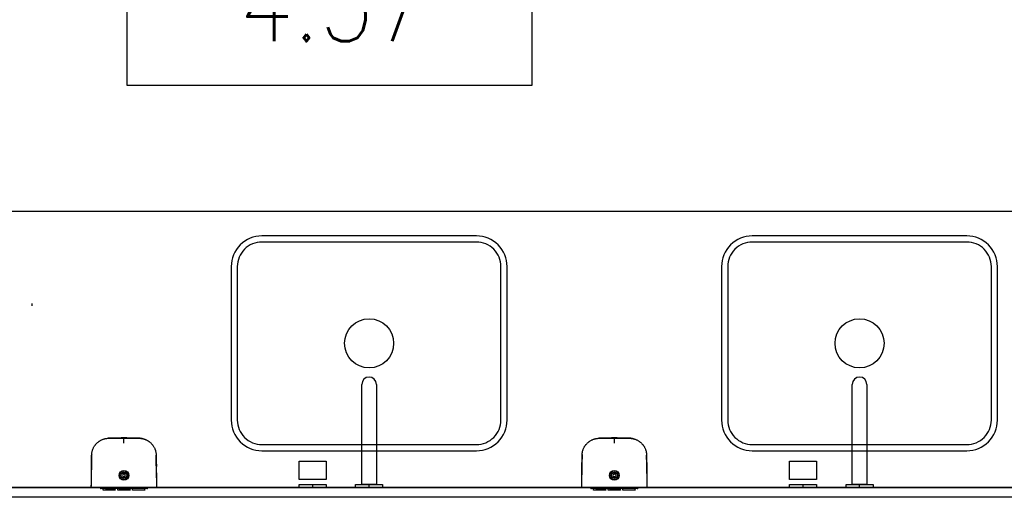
# Model space of a CAD drawing. Header units: centimetres. Extents: x -15121 to 30567, y -60641 to 0.
# Tile 19 of 256: x 1644 to 1804, y -25341 to -25262. Entities that reach past the tile are written whole.
import ezdxf
from ezdxf.enums import TextEntityAlignment as Align

# ---------------------------------------------------------------- set-up
doc = ezdxf.new("R2010")
doc.units = ezdxf.units.CM
doc.header["$LTSCALE"] = 60
for name, color, linetype in [('AIKA podłoga wc pod meble', 8, 'Continuous'), ('AIKA sanitariaty', 7, 'Continuous'), ('AIKA TYNK', 5, 'Continuous'), ('AIKA widokowe', 7, 'Continuous'), ('F-BIL', 1, 'Continuous'), ('F-BIL-OP', 3, 'Continuous'), ('F-BIL-TA', 1, 'Continuous')]:
    doc.layers.add(name, color=color, linetype=linetype)
doc.styles.add('SIMPLEX', font='simplex', dxfattribs={"width": 0.85})

# ---------------------------------------------------------------- blocks, each defined once
blk = doc.blocks.new('SL umywalka 45')
at = {"layer": 'AIKA sanitariaty'}
for points in [[(-17.5, -17.5), (17.5, -17.5, 0.414214), (22.5, -12.5), (22.5, 12.5, 0.414214), (17.5, 17.5), (-17.5, 17.5, 0.414214), (-22.5, 12.5), (-22.5, -12.5, 0.414214)], [(-17.5, -16.5), (17.5, -16.5, 0.414214), (21.5, -12.5), (21.5, 12.5, 0.414214), (17.5, 16.5), (-17.5, 16.5, 0.414214), (-21.5, 12.5), (-21.5, -12.5, 0.414214)]]:
    blk.add_lwpolyline(points, format="xyb", close=True, dxfattribs=at)
blk.add_circle((0, 0), 4, dxfattribs=at)
blk = doc.blocks.new('DYBY-BL5')
at = {"layer": 'F-BIL-TA', "color": 1}
blk.add_line((0, 45), (110, 45), dxfattribs=at)
blk.add_lwpolyline([(0, 0), (0, 90), (110, 90), (110, 0)], close=True, dxfattribs=at)
at = {"layer": 'F-BIL-OP', "style": 'SIMPLEX', "width": 0.85}
blk.add_attdef('NR', text='', height=20, dxfattribs=at).set_placement((56, 55), align=Align.CENTER)
at = {"layer": 'F-BIL-OP', "color": 2, "style": 'SIMPLEX', "width": 0.85, "flags": 1}
for tag, p in [('NAZWA', (119, 55)), ('POSADZKA', (119, 12)), ('GRUPA', (119, -27)), ('RODZAJ', (119, -72))]:
    blk.add_attdef(tag, p, '', height=19, dxfattribs=at)
at = {"layer": 'F-BIL-OP', "color": 2, "style": 'SIMPLEX', "width": 0.85}
blk.add_attdef('POW.', text='', height=20, dxfattribs=at).set_placement((56, 12), align=Align.CENTER)
at = {"layer": 'F-BIL-OP', "color": 2, "style": 'SIMPLEX', "width": 0.85, "flags": 1}
blk.add_attdef('POWH.', text='', height=20, dxfattribs=at).set_placement((56, -27), align=Align.CENTER)
blk = doc.blocks.new('SL dozownik góra')
at = {"layer": 'AIKA widokowe'}
for p, q in [((-9.48, -0.03), (-9.48, 0.01)), ((-9.38, -0.03), (-9.38, 0.01)), ((-9.26, 0.01), (-9.37, 0.01)), ((-9.28, 0.21), (-8.58, 0.21)), ((-8.58, 0.11), (-9.28, 0.11)), ((-9.15, 0.11), (-9.15, -0.03)), ((-8.88, 0.45), (-8.88, 0.51)), ((-8.88, 0.51), (-6.38, 0.51)), ((-8.88, 0.45), (-8.88, 0.24)), ((-8.88, 0.21), (-8.88, 0.24)), ((-8.83, -0.03), (-8.83, 0.11)), ((-8.58, 0.21), (-8.48, 0.21)), ((-8.48, 0.11), (-8.58, 0.11)), ((-8.48, 0.21), (-8.38, 0.21)), ((-8.48, 0.11), (-8.48, 0.21)), ((-8.38, 0.11), (-8.48, 0.11)), ((-8.38, 0.21), (-6.58, 0.21)), ((-8.38, 0.11), (-6.58, 0.11)), ((-6.63, 0.11), (-6.63, -0.04)), ((-6.63, 0.11), (-6.63, 0.11)), ((-6.58, 0.21), (-6.48, 0.21)), ((-6.48, 0.11), (-6.58, 0.11)), ((-6.48, 0.21), (-6.38, 0.21)), ((-6.48, 0.21), (-6.48, 0.11)), ((-6.38, 0.11), (-6.48, 0.11)), ((-6.38, 0.51), (-6.38, 0.45)), ((-6.38, 0.45), (-6.38, 0.24)), ((-6.38, 0.24), (-6.38, 0.21)), ((-6.38, 0.21), (-5.75, 0.21)), ((-5.75, 0.11), (-6.38, 0.11)), ((-6.13, 0.11), (-6.13, 0.1)), ((-6.13, 0.11), (-6.13, 0.11)), ((-6.13, 0.1), (-5.72, 0.1)), ((-5.88, 0.45), (-5.88, 0.51)), ((-5.88, 0.51), (-3.38, 0.51)), ((-5.88, 0.45), (-5.88, 0.24)), ((-5.88, 0.21), (-5.88, 0.24)), ((-3.63, 0.21), (-5.75, 0.21)), ((-5.68, 0.08), (-5.57, -0.03)), ((-5.43, -0.03), (-5.61, 0.15)), ((-4.71, 0.11), (-5.57, 0.11)), ((-5.56, 0.1), (-4.93, 0.1)), ((-4.93, 0.1), (-4.93, 0.11)), ((-4.93, 0.11), (-4.93, 0.11)), ((-4.66, 0.16), (-4.85, -0.03)), ((-3.63, 0.11), (-4.31, 0.11)), ((-3.13, 0.1), (-4.3, 0.1)), ((-3.63, 0.21), (-3.43, 0.21)), ((-3.43, 0.11), (-3.63, 0.11)), ((-3.43, 0.21), (-3.23, 0.21)), ((-3.43, 0.11), (-3.43, 0.21)), ((-3.23, 0.11), (-3.43, 0.11)), ((-3.38, 0.51), (-3.38, 0.45)), ((-3.38, 0.45), (-3.38, 0.24)), ((-3.38, 0.24), (-3.38, 0.21)), ((-3.23, 0.21), (-2.88, 0.21)), ((-2.88, 0.11), (-3.23, 0.11)), ((-3.13, 0.11), (-3.13, 0.1)), ((-3.13, 0.11), (-3.13, 0.11)), ((-2.88, 0.45), (-2.88, 0.51)), ((-2.88, 0.51), (-0.38, 0.51)), ((-2.88, 0.45), (-2.88, 0.24)), ((-2.88, 0.21), (-2.88, 0.24)), ((-2.88, 0.21), (-2.78, 0.21)), ((-2.88, 0.11), (-2.78, 0.11)), ((-2.78, 0.21), (-2.68, 0.21)), ((-2.78, 0.21), (-2.78, 0.11)), ((-2.78, 0.11), (-2.68, 0.11)), ((-0.88, 0.21), (-2.68, 0.21)), ((-0.88, 0.11), (-2.68, 0.11)), ((-2.63, 0.11), (-2.63, -0.04)), ((-2.63, 0.11), (-2.63, 0.11)), ((-0.88, 0.21), (-0.78, 0.21)), ((-0.88, 0.11), (-0.78, 0.11)), ((-0.78, 0.21), (-0.68, 0.21)), ((-0.78, 0.11), (-0.78, 0.21)), ((-0.78, 0.11), (-0.68, 0.11)), ((-0.68, 0.21), (0.02, 0.21)), ((0.02, 0.11), (-0.68, 0.11)), ((-0.43, 0.11), (-0.43, -0.03)), ((-0.38, 0.51), (-0.38, 0.45)), ((-0.38, 0.45), (-0.38, 0.24)), ((-0.38, 0.24), (-0.38, 0.21)), ((-0.11, 0.11), (-0.11, -0.03)), ((0.11, 0.01), (0, 0.01)), ((0.12, 0.01), (0.12, -0.03)), ((0.22, 0.01), (0.22, -0.03)), ((-4.75, -2.24), (-4.75, -2.09)), ((-4.5, -2.09), (-4.75, -2.09)), ((-4.75, -2.26), (-4.75, -2.24)), ((-4.75, -2.73), (-4.75, -2.71)), ((-4.75, -2.89), (-4.75, -2.73)), ((-4.5, -2.89), (-4.75, -2.89)), ((-4.5, -2.24), (-4.5, -2.09)), ((-4.5, -2.24), (-4.5, -2.26)), ((-4.5, -2.71), (-4.5, -2.73)), ((-4.5, -2.89), (-4.5, -2.73)), ((-11.26, -4.31), (-11.26, -4.31)), ((-11.24, -5.15), (-11.24, -5.15)), ((1.98, -5.15), (1.98, -5.15)), ((2, -4.31), (2, -4.31)), ((-11.21, -6.37), (-11.21, -6.52)), ((-11.21, -6.38), (-11.21, -6.5))]:
    blk.add_line(p, q, dxfattribs=at)
for radius in [1, 0.9, 0.625, 0.575]:
    blk.add_circle((-4.63, -2.49), radius, dxfattribs=at)
for centre, radius, start, end in [((-9.28, 0.01), 0.2, 90, 180), ((-9.28, 0.01), 0.1, 90, 180), ((-9.37, 0), 0.009, 90, 180), ((-9.26, 0), 0.009, 0, 90), ((-5.75, 0.01), 0.2, 45, 90), ((-5.75, 0.01), 0.1, 45, 90), ((-4.59, 0.09), 0.1, 85.8328, 135), ((-4.63, -0.46), 0.65, 42.186, 85.8328), ((0, 0), 0.009, 90, 180), ((0.02, 0.01), 0.2, 0, 90), ((0.02, 0.01), 0.1, 0, 90), ((0.11, 0), 0.009, 0, 90), ((-4.63, -2.49), 0.275, 117.0357, 242.9643), ((-4.63, -2.49), 0.256, 60.7941, 119.2059), ((-4.63, -2.49), 0.256, 240.7941, 299.2059), ((-4.63, -2.49), 0.275, 297.0357, 62.9643), ((-11.24, -4.31), 0.02, 182.1155, 232.6601), ((-11.22, -5.15), 0.02, 141.303, 181.3577), ((1.96, -5.15), 0.02, 358.8409, 39.0533), ((1.98, -4.31), 0.02, 307.0927, 359.643), ((-7.68, -6.49), 3.52, 180.5, 180.9111), ((-1.57, -6.49), 3.52, 356.2472, 359.5), ((-1.57, -6.49), 3.52, 356.0961, 359.4538)]:
    blk.add_arc(centre, radius, start, end, dxfattribs=at)
for points, degree in [([(-11.35, -0.03), (-11.35, -0.03), (-11.27, -0.03)], 2), ([(-10.88, -0.04), (-11.01, -0.03), (-11.13, -0.03), (-11.26, -0.03)], 3), ([(-10.29, -0.03), (-7.46, -0.03), (-4.63, -0.03)], 2), ([(-4.63, -0.03), (-1.8, -0.03), (1.03, -0.03)], 2), ([(2, -0.03), (1.87, -0.03), (1.75, -0.03), (1.63, -0.04)], 3), ([(2.02, -0.03), (2.09, -0.03), (2.09, -0.03)], 2), ([(-0.02, -9.7), (0, -9.69), (0.01, -9.69), (0.03, -9.68)], 3)]:
    blk.add_open_spline(points, degree=degree, dxfattribs=at)
for points, knots in [([(-11.35, -0.03), (-11.35, -0.27), (-11.33, -0.75), (-11.32, -1.44), (-11.31, -2.07), (-11.29, -2.65), (-11.28, -3.16), (-11.27, -3.62), (-11.26, -4), (-11.26, -4.22), (-11.26, -4.31)], [0, 0, 0, 0, 0.174298, 0.335211, 0.482738, 0.616879, 0.737634, 0.845004, 0.938988, 1, 1, 1, 1]), ([(-11.27, -0.03), (-11.27, -0.03), (-11.27, -0.03), (-11.26, -0.03), (-11.26, -0.03), (-11.25, -0.03), (-11.24, -0.03), (-11.22, -0.03), (-11.22, -0.03), (-11.21, -0.03), (-11.2, -0.03), (-11.18, -0.03), (-11.17, -0.03), (-11.14, -0.03), (-11.12, -0.03), (-11.09, -0.03), (-11.07, -0.03), (-11.04, -0.03), (-11.04, -0.03), (-11.03, -0.03), (-11.01, -0.03), (-10.99, -0.03), (-10.96, -0.03), (-10.91, -0.03), (-10.86, -0.03), (-10.82, -0.03), (-10.81, -0.03), (-10.79, -0.03), (-10.78, -0.03), (-10.77, -0.03), (-10.76, -0.03), (-10.73, -0.03), (-10.7, -0.03), (-10.64, -0.03), (-10.61, -0.03), (-10.55, -0.03), (-10.52, -0.03), (-10.48, -0.03), (-10.47, -0.03), (-10.45, -0.03), (-10.43, -0.03), (-10.4, -0.03), (-10.36, -0.03), (-10.32, -0.03), (-10.29, -0.03)], [0, 0, 0, 0, 0.0625, 0.0625, 0.125, 0.125, 0.1875, 0.1875, 0.21875, 0.21875, 0.25, 0.25, 0.3125, 0.3125, 0.375, 0.375, 0.4375, 0.4375, 0.453125, 0.453125, 0.46875, 0.5, 0.5, 0.5625, 0.625, 0.625, 0.65625, 0.65625, 0.671875, 0.671875, 0.6875, 0.6875, 0.75, 0.75, 0.8125, 0.8125, 0.875, 0.875, 0.890625, 0.890625, 0.90625, 0.9375, 0.9375, 1, 1, 1, 1]), ([(-4.63, -10.06), (-5.26, -10.06), (-5.9, -10.06), (-6.69, -10.06), (-6.93, -10.06), (-7.21, -10.06), (-7.33, -10.06), (-7.41, -10.06), (-7.45, -10.06), (-7.53, -10.06), (-7.59, -10.06), (-7.65, -10.06), (-7.68, -10.06), (-7.7, -10.06), (-7.76, -10.06), (-7.8, -10.05), (-7.86, -10.05), (-7.88, -10.05), (-7.92, -10.05), (-7.94, -10.05), (-8.04, -10.04), (-8.12, -10.03), (-8.28, -10.01), (-8.35, -10), (-8.47, -9.97), (-8.51, -9.96), (-8.57, -9.95), (-8.58, -9.94), (-8.62, -9.93), (-8.64, -9.93), (-8.74, -9.9), (-8.81, -9.88), (-8.96, -9.82), (-9.03, -9.79), (-9.18, -9.73), (-9.25, -9.7), (-9.39, -9.63), (-9.46, -9.59), (-9.56, -9.53), (-9.59, -9.5), (-9.64, -9.47), (-9.66, -9.46), (-9.69, -9.44), (-9.71, -9.43), (-9.79, -9.37), (-9.85, -9.32), (-9.97, -9.22), (-10.03, -9.17), (-10.15, -9.07), (-10.2, -9.01), (-10.31, -8.9), (-10.36, -8.84), (-10.44, -8.74), (-10.46, -8.71), (-10.49, -8.67), (-10.5, -8.67), (-10.51, -8.65), (-10.53, -8.63), (-10.54, -8.6), (-10.6, -8.52), (-10.64, -8.46), (-10.73, -8.32), (-10.8, -8.19), (-10.87, -8.04), (-10.94, -7.9), (-10.97, -7.83), (-11.01, -7.72), (-11.02, -7.68), (-11.03, -7.63), (-11.04, -7.62), (-11.04, -7.6), (-11.05, -7.58), (-11.06, -7.55), (-11.09, -7.45), (-11.11, -7.38), (-11.14, -7.22), (-11.15, -7.15), (-11.18, -6.99), (-11.19, -6.91), (-11.2, -6.8), (-11.2, -6.76), (-11.2, -6.7), (-11.2, -6.68), (-11.2, -6.64), (-11.2, -6.62), (-11.2, -6.58), (-11.2, -6.56), (-11.21, -6.52), (-11.21, -6.49), (-11.21, -6.45), (-11.21, -6.41), (-11.21, -6.39), (-11.21, -6.33), (-11.21, -6.29), (-11.21, -6.21), (-11.21, -6.17), (-11.21, -5.98), (-11.21, -5.82), (-11.22, -5.04), (-11.23, -4.41), (-11.24, -3.16), (-11.25, -2.53), (-11.26, -1.28), (-11.27, -0.65), (-11.27, -0.03)], [0, 0, 0, 0, 0.125, 0.125, 0.15625, 0.171875, 0.179687, 0.179687, 0.1875, 0.1875, 0.195312, 0.199219, 0.199219, 0.203125, 0.203125, 0.210937, 0.210937, 0.214844, 0.214844, 0.21875, 0.21875, 0.234375, 0.234375, 0.25, 0.25, 0.257812, 0.257812, 0.261719, 0.261719, 0.265625, 0.265625, 0.28125, 0.28125, 0.296875, 0.296875, 0.3125, 0.3125, 0.328125, 0.328125, 0.335937, 0.335937, 0.339844, 0.339844, 0.34375, 0.34375, 0.359375, 0.359375, 0.375, 0.375, 0.390625, 0.390625, 0.40625, 0.40625, 0.414062, 0.414062, 0.416016, 0.416016, 0.417969, 0.421875, 0.421875, 0.4375, 0.4375, 0.453125, 0.46875, 0.46875, 0.484375, 0.484375, 0.492187, 0.492187, 0.494141, 0.494141, 0.496094, 0.5, 0.5, 0.515625, 0.515625, 0.53125, 0.53125, 0.546875, 0.546875, 0.554687, 0.554687, 0.558594, 0.558594, 0.5625, 0.5625, 0.566406, 0.566406, 0.570312, 0.574219, 0.574219, 0.578125, 0.578125, 0.585937, 0.585937, 0.59375, 0.59375, 0.625, 0.625, 0.75, 0.75, 0.875, 0.875, 1, 1, 1, 1]), ([(2.02, -0.03), (2.01, -0.65), (2, -1.28), (1.99, -2.53), (1.98, -3.16), (1.97, -4.41), (1.96, -5.04), (1.95, -5.82), (1.95, -5.98), (1.95, -6.17), (1.95, -6.21), (1.95, -6.29), (1.95, -6.33), (1.95, -6.39), (1.95, -6.41), (1.95, -6.45), (1.95, -6.49), (1.95, -6.52), (1.95, -6.56), (1.95, -6.58), (1.95, -6.62), (1.95, -6.64), (1.94, -6.68), (1.94, -6.7), (1.94, -6.76), (1.94, -6.8), (1.93, -6.91), (1.92, -6.99), (1.9, -7.15), (1.88, -7.22), (1.85, -7.38), (1.83, -7.45), (1.8, -7.55), (1.79, -7.58), (1.79, -7.6), (1.78, -7.62), (1.78, -7.63), (1.76, -7.68), (1.75, -7.72), (1.71, -7.83), (1.68, -7.9), (1.61, -8.04), (1.55, -8.19), (1.47, -8.32), (1.39, -8.46), (1.34, -8.52), (1.29, -8.6), (1.27, -8.63), (1.25, -8.65), (1.24, -8.67), (1.23, -8.67), (1.2, -8.71), (1.18, -8.74), (1.1, -8.84), (1.05, -8.9), (0.94, -9.01), (0.89, -9.07), (0.77, -9.17), (0.71, -9.22), (0.59, -9.32), (0.53, -9.37), (0.45, -9.43), (0.43, -9.44), (0.4, -9.46), (0.38, -9.47), (0.33, -9.5), (0.3, -9.53), (0.2, -9.59), (0.13, -9.63), (-0.01, -9.7), (-0.08, -9.73), (-0.22, -9.79), (-0.3, -9.82), (-0.45, -9.88), (-0.52, -9.9), (-0.62, -9.93), (-0.64, -9.93), (-0.67, -9.94), (-0.69, -9.95), (-0.75, -9.96), (-0.79, -9.97), (-0.91, -10), (-0.98, -10.01), (-1.14, -10.03), (-1.22, -10.04), (-1.32, -10.05), (-1.34, -10.05), (-1.38, -10.05), (-1.39, -10.05), (-1.45, -10.05), (-1.49, -10.06), (-1.55, -10.06), (-1.57, -10.06), (-1.61, -10.06), (-1.67, -10.06), (-1.73, -10.06), (-1.81, -10.06), (-1.85, -10.06), (-1.93, -10.06), (-2.05, -10.06), (-2.33, -10.06), (-2.57, -10.06), (-3.36, -10.06), (-3.99, -10.06), (-4.63, -10.06)], [0, 0, 0, 0, 0.125, 0.125, 0.25, 0.25, 0.375, 0.375, 0.40625, 0.40625, 0.414063, 0.414063, 0.421875, 0.421875, 0.425781, 0.425781, 0.429688, 0.433594, 0.433594, 0.4375, 0.4375, 0.441406, 0.441406, 0.445313, 0.445313, 0.453125, 0.453125, 0.46875, 0.46875, 0.484375, 0.484375, 0.5, 0.5, 0.503906, 0.505859, 0.505859, 0.507813, 0.507813, 0.515625, 0.515625, 0.53125, 0.53125, 0.546875, 0.5625, 0.5625, 0.578125, 0.578125, 0.582031, 0.583984, 0.583984, 0.585938, 0.585938, 0.59375, 0.59375, 0.609375, 0.609375, 0.625, 0.625, 0.640625, 0.640625, 0.65625, 0.65625, 0.660156, 0.660156, 0.664063, 0.664063, 0.671875, 0.671875, 0.6875, 0.6875, 0.703125, 0.703125, 0.71875, 0.71875, 0.734375, 0.734375, 0.738281, 0.738281, 0.742188, 0.742188, 0.75, 0.75, 0.765625, 0.765625, 0.78125, 0.78125, 0.785156, 0.785156, 0.789063, 0.789063, 0.796875, 0.796875, 0.800781, 0.800781, 0.804688, 0.8125, 0.8125, 0.820313, 0.820313, 0.828125, 0.84375, 0.875, 0.875, 1, 1, 1, 1]), ([(1.03, -0.03), (1.07, -0.03), (1.1, -0.03), (1.15, -0.03), (1.17, -0.03), (1.19, -0.03), (1.21, -0.03), (1.22, -0.03), (1.26, -0.03), (1.29, -0.03), (1.35, -0.03), (1.38, -0.03), (1.44, -0.03), (1.47, -0.03), (1.5, -0.03), (1.51, -0.03), (1.52, -0.03), (1.53, -0.03), (1.55, -0.03), (1.56, -0.03), (1.6, -0.03), (1.66, -0.03), (1.7, -0.03), (1.74, -0.03), (1.75, -0.03), (1.77, -0.03), (1.78, -0.03), (1.78, -0.03), (1.81, -0.03), (1.83, -0.03), (1.86, -0.03), (1.88, -0.03), (1.91, -0.03), (1.93, -0.03), (1.94, -0.03), (1.95, -0.03), (1.96, -0.03), (1.97, -0.03), (1.98, -0.03), (1.99, -0.03), (2, -0.03), (2.01, -0.03), (2.01, -0.03), (2.02, -0.03), (2.02, -0.03)], [0, 0, 0, 0, 0.0625, 0.0625, 0.09375, 0.109375, 0.109375, 0.125, 0.125, 0.1875, 0.1875, 0.25, 0.25, 0.3125, 0.3125, 0.328125, 0.328125, 0.34375, 0.34375, 0.375, 0.375, 0.4375, 0.5, 0.5, 0.53125, 0.546875, 0.546875, 0.5625, 0.5625, 0.625, 0.625, 0.6875, 0.6875, 0.75, 0.75, 0.78125, 0.78125, 0.8125, 0.8125, 0.875, 0.875, 0.9375, 0.9375, 1, 1, 1, 1]), ([(2, -4.31), (2, -4.28), (2, -4.08), (2.01, -3.68), (2.02, -3.07), (2.04, -2.41), (2.06, -1.67), (2.07, -0.87), (2.09, -0.32), (2.09, -0.03)], [0, 0, 0, 0, 0.017073, 0.142038, 0.282546, 0.438596, 0.610188, 0.797323, 1, 1, 1, 1]), ([(-11.25, -4.31), (-11.25, -4.31), (-11.25, -4.31), (-11.25, -4.31), (-11.25, -4.31), (-11.25, -4.31), (-11.25, -4.31), (-11.25, -4.31), (-11.25, -4.32), (-11.25, -4.32), (-11.25, -4.33), (-11.25, -4.34), (-11.25, -4.34), (-11.25, -4.35), (-11.25, -4.35), (-11.25, -4.36), (-11.25, -4.38), (-11.25, -4.39), (-11.25, -4.41), (-11.25, -4.41), (-11.24, -4.42), (-11.24, -4.42), (-11.24, -4.43), (-11.24, -4.44), (-11.24, -4.45), (-11.24, -4.47), (-11.24, -4.49), (-11.24, -4.52), (-11.24, -4.53), (-11.24, -4.53), (-11.24, -4.54), (-11.24, -4.54), (-11.24, -4.55), (-11.24, -4.56), (-11.24, -4.58), (-11.24, -4.6), (-11.24, -4.63), (-11.24, -4.65), (-11.24, -4.66), (-11.24, -4.67), (-11.24, -4.68), (-11.24, -4.68), (-11.24, -4.7), (-11.24, -4.71), (-11.24, -4.74), (-11.24, -4.75), (-11.24, -4.78), (-11.24, -4.79), (-11.24, -4.82), (-11.24, -4.82), (-11.24, -4.84), (-11.24, -4.84), (-11.24, -4.86), (-11.24, -4.89), (-11.24, -4.91), (-11.23, -4.93), (-11.23, -4.94), (-11.23, -4.95), (-11.23, -4.95), (-11.23, -4.95), (-11.23, -4.97), (-11.23, -4.99), (-11.23, -5.01), (-11.23, -5.03), (-11.23, -5.04), (-11.23, -5.05), (-11.23, -5.06), (-11.23, -5.06), (-11.23, -5.07), (-11.23, -5.07), (-11.23, -5.08), (-11.23, -5.1), (-11.23, -5.11), (-11.23, -5.12), (-11.23, -5.12), (-11.23, -5.12), (-11.23, -5.12), (-11.23, -5.13), (-11.23, -5.13), (-11.23, -5.13), (-11.23, -5.14), (-11.23, -5.14), (-11.23, -5.15), (-11.23, -5.15), (-11.23, -5.15)], [0, 0, 0, 0, 0.03125, 0.03125, 0.039062, 0.039062, 0.046875, 0.0625, 0.0625, 0.09375, 0.125, 0.125, 0.140625, 0.140625, 0.15625, 0.15625, 0.1875, 0.21875, 0.21875, 0.234375, 0.242187, 0.242187, 0.25, 0.25, 0.28125, 0.28125, 0.3125, 0.34375, 0.34375, 0.351562, 0.351562, 0.359375, 0.359375, 0.375, 0.375, 0.40625, 0.4375, 0.4375, 0.453125, 0.460937, 0.460937, 0.46875, 0.46875, 0.5, 0.5, 0.53125, 0.53125, 0.5625, 0.5625, 0.578125, 0.578125, 0.59375, 0.59375, 0.625, 0.65625, 0.65625, 0.671875, 0.671875, 0.679687, 0.679687, 0.6875, 0.71875, 0.75, 0.75, 0.78125, 0.78125, 0.789062, 0.789062, 0.796875, 0.8125, 0.8125, 0.84375, 0.875, 0.875, 0.890625, 0.890625, 0.898437, 0.898437, 0.90625, 0.90625, 0.9375, 0.96875, 0.96875, 1, 1, 1, 1]), ([(-11.24, -5.15), (-11.24, -5.15), (-11.24, -5.15), (-11.24, -5.14), (-11.24, -5.14), (-11.24, -5.14), (-11.24, -5.14), (-11.24, -5.14), (-11.24, -5.14), (-11.24, -5.13), (-11.24, -5.12), (-11.24, -5.11), (-11.24, -5.11), (-11.24, -5.1), (-11.24, -5.1), (-11.24, -5.09), (-11.24, -5.08), (-11.24, -5.06), (-11.24, -5.05), (-11.24, -5.04), (-11.24, -5.03), (-11.24, -5.03), (-11.24, -5.03), (-11.24, -5.01), (-11.24, -5), (-11.24, -4.98), (-11.24, -4.96), (-11.24, -4.94), (-11.24, -4.92), (-11.24, -4.92), (-11.24, -4.91), (-11.24, -4.91), (-11.24, -4.9), (-11.24, -4.89), (-11.24, -4.87), (-11.24, -4.85), (-11.24, -4.82), (-11.24, -4.8), (-11.24, -4.79), (-11.24, -4.78), (-11.24, -4.77), (-11.24, -4.77), (-11.24, -4.75), (-11.24, -4.74), (-11.25, -4.71), (-11.25, -4.7), (-11.25, -4.67), (-11.25, -4.66), (-11.25, -4.64), (-11.25, -4.63), (-11.25, -4.62), (-11.25, -4.61), (-11.25, -4.59), (-11.25, -4.57), (-11.25, -4.54), (-11.25, -4.52), (-11.25, -4.52), (-11.25, -4.51), (-11.25, -4.5), (-11.25, -4.5), (-11.25, -4.48), (-11.25, -4.46), (-11.25, -4.44), (-11.25, -4.42), (-11.25, -4.41), (-11.25, -4.4), (-11.25, -4.4), (-11.25, -4.39), (-11.25, -4.39), (-11.25, -4.38), (-11.25, -4.37), (-11.25, -4.36), (-11.25, -4.34), (-11.25, -4.34), (-11.25, -4.33), (-11.25, -4.33), (-11.25, -4.33), (-11.25, -4.33), (-11.25, -4.33), (-11.25, -4.32), (-11.25, -4.31), (-11.25, -4.31), (-11.25, -4.31), (-11.25, -4.31), (-11.25, -4.31)], [0, 0, 0, 0, 0.023159, 0.023159, 0.031037, 0.031037, 0.038915, 0.05467, 0.05467, 0.086181, 0.117692, 0.117692, 0.133448, 0.133448, 0.149203, 0.149203, 0.180714, 0.212225, 0.212225, 0.227981, 0.235858, 0.235858, 0.243736, 0.243736, 0.275247, 0.275247, 0.306758, 0.338269, 0.338269, 0.346147, 0.346147, 0.354025, 0.354025, 0.36978, 0.36978, 0.401291, 0.432802, 0.432802, 0.448558, 0.456435, 0.456435, 0.464313, 0.464313, 0.495824, 0.495824, 0.527335, 0.527335, 0.558846, 0.558846, 0.574602, 0.574602, 0.590357, 0.590357, 0.621868, 0.653379, 0.653379, 0.669135, 0.669135, 0.677012, 0.677012, 0.68489, 0.716401, 0.747912, 0.747912, 0.779423, 0.779423, 0.787301, 0.787301, 0.795179, 0.810934, 0.810934, 0.842445, 0.873956, 0.873956, 0.889712, 0.889712, 0.897589, 0.897589, 0.905467, 0.905467, 0.936978, 0.968489, 0.968489, 1, 1, 1, 1]), ([(-11.24, -5.15), (-11.24, -5.15), (-11.24, -5.18), (-11.23, -5.23), (-11.23, -5.29), (-11.23, -5.35), (-11.23, -5.43), (-11.23, -5.52), (-11.23, -5.6), (-11.22, -5.68), (-11.22, -5.77), (-11.22, -5.85), (-11.22, -5.93), (-11.22, -6.01), (-11.22, -6.08), (-11.21, -6.15), (-11.21, -6.22), (-11.21, -6.28), (-11.21, -6.34), (-11.21, -6.4), (-11.21, -6.45), (-11.21, -6.5), (-11.21, -6.55), (-11.2, -6.58), (-11.2, -6.61), (-11.2, -6.62)], [0, 0, 0, 0, 0.001486, 0.007177, 0.011069, 0.015278, 0.025345, 0.038385, 0.054841, 0.074931, 0.098773, 0.130706, 0.167697, 0.209788, 0.257008, 0.309376, 0.366907, 0.429612, 0.497499, 0.570576, 0.648846, 0.732314, 0.820984, 0.914859, 1, 1, 1, 1]), ([(1.95, -6.62), (1.95, -6.62), (1.95, -6.61), (1.95, -6.6), (1.95, -6.58), (1.95, -6.56), (1.95, -6.55), (1.95, -6.53), (1.95, -6.5), (1.95, -6.48), (1.95, -6.46), (1.95, -6.43), (1.95, -6.4), (1.95, -6.37), (1.95, -6.34), (1.95, -6.31), (1.95, -6.28), (1.95, -6.24), (1.95, -6.21), (1.96, -6.18), (1.96, -6.16), (1.96, -6.14), (1.96, -6.13), (1.96, -6.11), (1.96, -6.08), (1.96, -6.02), (1.96, -5.94), (1.96, -5.83), (1.97, -5.66), (1.97, -5.43), (1.98, -5.24), (1.98, -5.15)], [0, 0, 0, 0, 0.083134, 0.174265, 0.26017, 0.340849, 0.416304, 0.486534, 0.551541, 0.611325, 0.665887, 0.71523, 0.759355, 0.798265, 0.831967, 0.860466, 0.881145, 0.897866, 0.910656, 0.919582, 0.922656, 0.924885, 0.92574, 0.92648, 0.928779, 0.933035, 0.939253, 0.947434, 0.957578, 0.977893, 1, 1, 1, 1]), ([(1.97, -5.15), (1.97, -5.15), (1.97, -5.15), (1.97, -5.14), (1.97, -5.14), (1.97, -5.13), (1.97, -5.13), (1.97, -5.13), (1.97, -5.12), (1.97, -5.12), (1.97, -5.12), (1.97, -5.12), (1.97, -5.11), (1.97, -5.1), (1.97, -5.08), (1.97, -5.07), (1.97, -5.07), (1.97, -5.06), (1.97, -5.06), (1.97, -5.05), (1.98, -5.04), (1.98, -5.03), (1.98, -5.01), (1.98, -4.99), (1.98, -4.97), (1.98, -4.95), (1.98, -4.95), (1.98, -4.95), (1.98, -4.94), (1.98, -4.93), (1.98, -4.91), (1.98, -4.89), (1.98, -4.86), (1.98, -4.84), (1.98, -4.84), (1.98, -4.82), (1.98, -4.82), (1.98, -4.79), (1.98, -4.78), (1.98, -4.75), (1.98, -4.74), (1.98, -4.71), (1.98, -4.7), (1.98, -4.68), (1.98, -4.68), (1.98, -4.67), (1.98, -4.66), (1.98, -4.65), (1.98, -4.63), (1.98, -4.6), (1.98, -4.58), (1.98, -4.56), (1.98, -4.55), (1.98, -4.54), (1.98, -4.54), (1.98, -4.53), (1.98, -4.53), (1.98, -4.52), (1.99, -4.49), (1.99, -4.47), (1.99, -4.45), (1.99, -4.44), (1.99, -4.43), (1.99, -4.42), (1.99, -4.42), (1.99, -4.41), (1.99, -4.41), (1.99, -4.39), (1.99, -4.38), (1.99, -4.36), (1.99, -4.35), (1.99, -4.35), (1.99, -4.34), (1.99, -4.34), (1.99, -4.33), (1.99, -4.32), (1.99, -4.32), (1.99, -4.31), (1.99, -4.31), (1.99, -4.31), (1.99, -4.31), (1.99, -4.31), (1.99, -4.31), (1.99, -4.31), (1.99, -4.31)], [0, 0, 0, 0, 0.03125, 0.03125, 0.0625, 0.09375, 0.09375, 0.101563, 0.101563, 0.109375, 0.109375, 0.125, 0.125, 0.15625, 0.1875, 0.1875, 0.203125, 0.210938, 0.210938, 0.21875, 0.21875, 0.25, 0.25, 0.28125, 0.3125, 0.320313, 0.320313, 0.328125, 0.328125, 0.34375, 0.34375, 0.375, 0.40625, 0.40625, 0.421875, 0.421875, 0.4375, 0.4375, 0.46875, 0.46875, 0.5, 0.5, 0.53125, 0.53125, 0.539063, 0.539063, 0.546875, 0.5625, 0.5625, 0.59375, 0.625, 0.625, 0.640625, 0.640625, 0.648438, 0.648438, 0.65625, 0.65625, 0.6875, 0.71875, 0.71875, 0.75, 0.75, 0.757813, 0.757813, 0.765625, 0.78125, 0.78125, 0.8125, 0.84375, 0.84375, 0.859375, 0.859375, 0.875, 0.875, 0.90625, 0.9375, 0.9375, 0.953125, 0.960938, 0.960938, 0.96875, 0.96875, 1, 1, 1, 1]), ([(2, -4.31), (2, -4.31), (2, -4.31), (2, -4.31), (2, -4.31), (2, -4.32), (2, -4.33), (2, -4.33), (2, -4.33), (2, -4.33), (2, -4.33), (2, -4.34), (2, -4.34), (2, -4.36), (1.99, -4.37), (1.99, -4.38), (1.99, -4.39), (1.99, -4.39), (1.99, -4.4), (1.99, -4.4), (1.99, -4.41), (1.99, -4.42), (1.99, -4.44), (1.99, -4.46), (1.99, -4.48), (1.99, -4.5), (1.99, -4.5), (1.99, -4.51), (1.99, -4.52), (1.99, -4.52), (1.99, -4.54), (1.99, -4.57), (1.99, -4.59), (1.99, -4.61), (1.99, -4.62), (1.99, -4.63), (1.99, -4.64), (1.99, -4.66), (1.99, -4.67), (1.99, -4.7), (1.99, -4.71), (1.99, -4.74), (1.99, -4.75), (1.99, -4.77), (1.99, -4.77), (1.99, -4.78), (1.99, -4.79), (1.99, -4.8), (1.98, -4.82), (1.98, -4.85), (1.98, -4.87), (1.98, -4.89), (1.98, -4.9), (1.98, -4.91), (1.98, -4.91), (1.98, -4.92), (1.98, -4.92), (1.98, -4.94), (1.98, -4.96), (1.98, -4.98), (1.98, -5), (1.98, -5.01), (1.98, -5.03), (1.98, -5.03), (1.98, -5.03), (1.98, -5.04), (1.98, -5.05), (1.98, -5.06), (1.98, -5.08), (1.98, -5.09), (1.98, -5.1), (1.98, -5.1), (1.98, -5.11), (1.98, -5.11), (1.98, -5.12), (1.98, -5.13), (1.98, -5.14), (1.98, -5.14), (1.98, -5.14), (1.98, -5.14), (1.98, -5.14), (1.98, -5.14), (1.98, -5.15), (1.98, -5.15), (1.98, -5.15)], [0, 0, 0, 0, 0.03178, 0.03178, 0.063561, 0.095341, 0.095341, 0.103286, 0.103286, 0.111231, 0.111231, 0.127121, 0.127121, 0.158902, 0.190682, 0.190682, 0.206572, 0.214517, 0.214517, 0.222462, 0.222462, 0.254243, 0.254243, 0.286023, 0.317803, 0.325748, 0.325748, 0.333693, 0.333693, 0.349583, 0.349583, 0.381364, 0.413144, 0.413144, 0.429034, 0.429034, 0.444924, 0.444924, 0.476705, 0.476705, 0.508485, 0.508485, 0.540265, 0.540265, 0.54821, 0.54821, 0.556156, 0.572046, 0.572046, 0.603826, 0.635606, 0.635606, 0.651496, 0.651496, 0.659442, 0.659442, 0.667387, 0.667387, 0.699167, 0.730947, 0.730947, 0.762728, 0.762728, 0.770673, 0.770673, 0.778618, 0.794508, 0.794508, 0.826288, 0.858069, 0.858069, 0.873959, 0.873959, 0.889849, 0.889849, 0.921629, 0.953409, 0.953409, 0.9693, 0.977245, 0.977245, 0.98519, 0.98519, 1, 1, 1, 1]), ([(-9.29, -9.68), (-9.17, -9.74), (-8.93, -9.84), (-8.56, -9.96), (-8.17, -10.03), (-7.78, -10.06), (-7.38, -10.07), (-6.33, -10.1), (-5.42, -10.12), (-4.63, -10.12)], [0, 0, 0, 0, 0.083303, 0.166609, 0.249917, 0.333224, 0.416576, 0.499923, 1, 1, 1, 1]), ([(-4.63, -9.07), (-4.63, -9.1), (-4.63, -9.14), (-4.63, -9.2), (-4.63, -9.23), (-4.63, -9.3), (-4.63, -9.33), (-4.63, -9.37), (-4.63, -9.37), (-4.63, -9.39), (-4.63, -9.4), (-4.63, -9.42), (-4.63, -9.44), (-4.63, -9.48), (-4.63, -9.54), (-4.63, -9.59), (-4.63, -9.63), (-4.63, -9.65), (-4.63, -9.67), (-4.63, -9.68), (-4.63, -9.69), (-4.63, -9.69), (-4.63, -9.7), (-4.63, -9.72), (-4.63, -9.75), (-4.63, -9.79), (-4.63, -9.82), (-4.63, -9.86), (-4.63, -9.88), (-4.63, -9.9), (-4.63, -9.91), (-4.63, -9.91), (-4.63, -9.92), (-4.63, -9.92), (-4.63, -9.93), (-4.63, -9.94), (-4.63, -9.96), (-4.63, -9.99), (-4.63, -10.01), (-4.63, -10.02), (-4.63, -10.03), (-4.63, -10.03), (-4.63, -10.04), (-4.63, -10.04), (-4.63, -10.04), (-4.63, -10.05), (-4.63, -10.06), (-4.63, -10.06), (-4.63, -10.06)], [0, 0, 0, 0, 0.0625, 0.0625, 0.125, 0.125, 0.1875, 0.1875, 0.203125, 0.203125, 0.21875, 0.21875, 0.25, 0.25, 0.3125, 0.375, 0.375, 0.40625, 0.40625, 0.421875, 0.429687, 0.429687, 0.4375, 0.4375, 0.5, 0.5, 0.5625, 0.5625, 0.625, 0.625, 0.640625, 0.648438, 0.648438, 0.65625, 0.65625, 0.6875, 0.6875, 0.75, 0.8125, 0.8125, 0.84375, 0.84375, 0.859375, 0.859375, 0.875, 0.875, 0.9375, 1, 1, 1, 1]), ([(-4.63, -10.12), (-3.84, -10.12), (-2.92, -10.1), (-1.88, -10.07), (-1.6, -10.06), (-1.45, -10.05), (-1.44, -10.05)], [0, 0, 0, 0, 0.740066, 0.863413, 0.986765, 1, 1, 1, 1])]:
    blk.add_open_spline(points, degree=3, knots=knots, dxfattribs=at)

msp = doc.modelspace()

# ---------------------------------------------------------------- linework, layer by layer
at = {"layer": 'AIKA podłoga wc pod meble'}
msp.add_lwpolyline([(2153.1413, -25161.6963), (2153.1413, -25585.6963), (1848.6412, -25585.6963), (1848.6412, -25577.6963), (1834.8045, -25577.6963), (1834.8045, -25268.1963), (1816.8045, -25268.1963), (1816.8045, -25338.6963), (1595.1413, -25338.6963), (1595.1413, -25320.1963), (1573.6413, -25320.1963), (1573.6413, -25161.6963), (1637.1412, -25161.6963), (1637.1412, -25141.6963), (1739.1412, -25141.6963), (1739.1412, -25161.6963), (1816.8045, -25161.6963), (1816.8045, -25168.1963), (1834.8045, -25168.1963), (1834.8045, -25161.6963)], close=True, dxfattribs=at)
at = {"layer": 'AIKA sanitariaty'}
for p, q in [((1699.4413, -25338.1863), (1699.4413, -25321.8963)), ((1701.8413, -25321.8963), (1701.8413, -25338.1863)), ((1779.4413, -25338.1863), (1779.4413, -25321.8963)), ((1781.8413, -25321.8963), (1781.8413, -25338.1863)), ((1689.2413, -25337.403), (1689.2413, -25334.4299)), ((1689.2413, -25334.4299), (1693.6413, -25334.4299)), ((1693.6413, -25334.4299), (1693.6413, -25337.403)), ((1769.2413, -25337.403), (1769.2413, -25334.4299)), ((1769.2413, -25334.4299), (1773.6413, -25334.4299)), ((1773.6413, -25334.4299), (1773.6413, -25337.403)), ((1693.6413, -25337.403), (1689.2413, -25337.403)), ((1689.2413, -25338.6963), (1689.2413, -25338.1863)), ((1689.2413, -25338.1863), (1693.6413, -25338.1863)), ((1691.4413, -25338.6963), (1691.4413, -25338.1863)), ((1693.6413, -25338.1863), (1693.6413, -25338.6963)), ((1698.4413, -25338.6963), (1698.4413, -25338.1863)), ((1698.4413, -25338.1863), (1702.8413, -25338.1863)), ((1701.8413, -25338.1863), (1699.4413, -25338.1863)), ((1700.6413, -25338.6963), (1700.6413, -25338.1863)), ((1702.8413, -25338.1863), (1702.8413, -25338.6963)), ((1773.6413, -25337.403), (1769.2413, -25337.403)), ((1769.2413, -25338.6963), (1769.2413, -25338.1863)), ((1769.2413, -25338.1863), (1773.6413, -25338.1863)), ((1771.4413, -25338.6963), (1771.4413, -25338.1863)), ((1773.6413, -25338.1863), (1773.6413, -25338.6963)), ((1778.4413, -25338.6963), (1778.4413, -25338.1863)), ((1778.4413, -25338.1863), (1782.8413, -25338.1863)), ((1781.8413, -25338.1863), (1779.4413, -25338.1863)), ((1780.6413, -25338.6963), (1780.6413, -25338.1863)), ((1782.8413, -25338.1863), (1782.8413, -25338.6963)), ((1693.6413, -25338.6963), (1689.2413, -25338.6963)), ((1702.8413, -25338.6963), (1698.4413, -25338.6963)), ((1773.6413, -25338.6963), (1769.2413, -25338.6963)), ((1782.8413, -25338.6963), (1778.4413, -25338.6963))]:
    msp.add_line(p, q, dxfattribs=at)
at = {"layer": 'AIKA sanitariaty', "color": 8}
msp.add_lwpolyline([(1645.6413, -25308.6963, -0.02280923), (1645.6227, -25309.1038, -0.09716323)], format="xyb", dxfattribs=at)
at = {"layer": 'AIKA sanitariaty'}
for centre in [(1700.6413, -25321.8963), (1780.6413, -25321.8963)]:
    msp.add_arc(centre, 1.2, 0, 180, dxfattribs=at)
at = {"layer": 'AIKA TYNK'}
msp.add_line((1593.6413, -25340.1963), (1818.3045, -25340.1963), dxfattribs=at)
at = {"layer": 'AIKA widokowe'}
for p, q in [((1816.8045, -25293.6963), (1573.6413, -25293.6963)), ((1595.1413, -25338.6963), (1816.8045, -25338.6963))]:
    msp.add_line(p, q, dxfattribs=at)

# ---------------------------------------------------------------- block references
at = {"layer": 'AIKA widokowe', "color": 8}
for p in [(1700.6413, -25315.1963), (1780.6413, -25315.1963)]:
    msp.add_blockref('SL umywalka 45', p, dxfattribs=at)
at = {"layer": 'AIKA widokowe', "color": 6, "xscale": 0.8, "yscale": 0.8, "zscale": 0.8, "rotation": 180}
for p in [(1656.9381, -25338.7171), (1736.9381, -25338.7171)]:
    msp.add_blockref('SL dozownik góra', p, dxfattribs=at)
at = {"layer": 'F-BIL', "xscale": 0.6, "yscale": 0.6, "zscale": 0.6}
msp.add_blockref('DYBY-BL5', (1661.1884, -25273.1462), dxfattribs=at).add_auto_attribs({'NR': '0.30', 'POW.': '4.57'})

doc.saveas('drawing.dxf')
